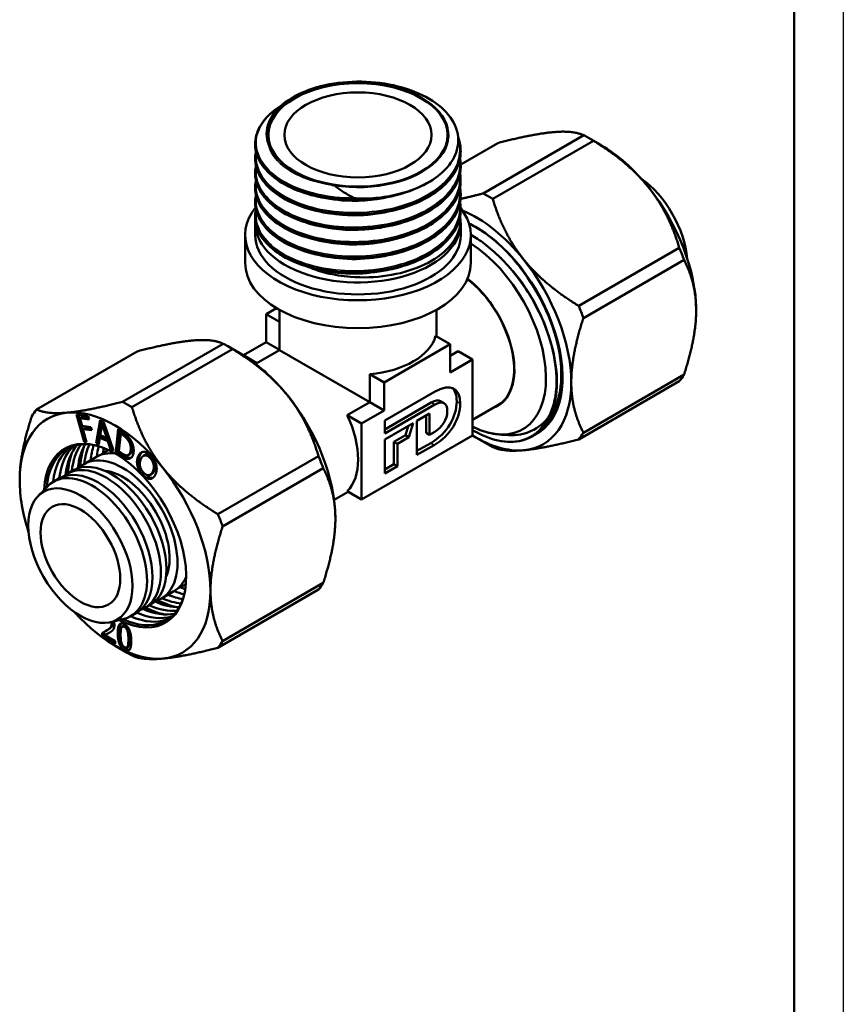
# Model space of a CAD drawing. Header units: millimetres. Extents: x -616 to 1578, y -69 to 356.
# Tile 5 of 13: x 126 to 210, y 62 to 163. Entities that reach past the tile are written whole.
import ezdxf

# ---------------------------------------------------------------- set-up
doc = ezdxf.new("R2010")
doc.units = ezdxf.units.MM
for name, color, linetype, lineweight in [('Видимые тонкие (ГОСТ)', 7, 'Continuous', 35), ('Видимый контур (ГОСТ)', 7, 'Continuous', 50), ('Кромка (ГОСТ)', 7, 'Continuous', 50)]:
    doc.layers.add(name, color=color, linetype=linetype, lineweight=lineweight)

# ---------------------------------------------------------------- blocks, each defined once
blk = doc.blocks.new('Рамки ГОСТ_ граница 297x210')
at = {"layer": 'Кромка (ГОСТ)', "lineweight": 25}
blk.add_line((210, 297), (210, 0), dxfattribs=at)
at = {"layer": 'Кромка (ГОСТ)'}
blk.add_line((205, 5), (205, 292), dxfattribs=at)

msp = doc.modelspace()

# ---------------------------------------------------------------- linework, layer by layer
at = {"layer": 'Видимые тонкие (ГОСТ)'}
for p, q in [((168.358, 123.414), (168.005, 123.618)), ((170.952, 123.54), (170.598, 123.744)), ((136.579, 120.307), (136.756, 120.409)), ((137.13, 119.764), (137.307, 119.867)), ((168.312, 119.303), (167.958, 119.507)), ((137.373, 118.779), (137.55, 118.881)), ((136.35, 118.253), (136.527, 118.355)), ((138.139, 118.16), (138.316, 118.263)), ((138.828, 118.249), (139.004, 118.351)), ((139.355, 117.971), (139.532, 118.073)), ((139.71, 117.317), (139.887, 117.419)), ((138.059, 117.208), (138.236, 117.31)), ((139.624, 116.594), (139.801, 116.696)), ((138.59, 116.282), (138.731, 116.364)), ((139.344, 115.853), (139.521, 115.955)), ((134.996, 100.454), (135.173, 100.556)), ((135.422, 101.096), (135.599, 101.198)), ((136.746, 100.755), (136.923, 100.857)), ((137.062, 100.314), (137.239, 100.416)), ((136.056, 100.133), (136.233, 100.235)), ((137.141, 99.508), (137.317, 99.611)), ((136.746, 98.44), (136.923, 98.542)), ((137.064, 98.795), (137.241, 98.897))]:
    msp.add_line(p, q, dxfattribs=at)
for points, knots in [([(160.139, 144.464), (157.556, 144.462), (155.024, 145.041), (153.195, 146.037), (151.367, 147.032), (150.259, 148.434), (150.158, 149.866), (150.056, 151.297), (150.959, 152.743), (152.636, 153.819)], [2.3941672, 2.3941672, 2.3941672, 2.3941672, 3.1409739, 3.1409739, 3.1409739, 3.8875347, 3.8875347, 3.8875347, 4.633651, 4.633651, 4.633651, 4.633651]), ([(170.756, 150.443), (171.193, 148.961), (170.701, 147.39), (169.394, 146.098), (168.05, 144.768), (165.857, 143.747), (163.376, 143.281), (160.896, 142.814), (158.154, 142.907), (155.852, 143.519), (153.551, 144.132), (151.713, 145.257), (150.809, 146.592), (150.279, 147.375), (150.073, 148.226), (150.189, 149.062)], [6.8925731, 6.8925731, 6.8925731, 6.8925731, 7.6168361, 7.6168361, 7.6168361, 8.3620332, 8.3620332, 8.3620332, 9.1070216, 9.1070216, 9.1070216, 9.8518066, 9.8518066, 9.8518066, 10.2887578, 10.2887578, 10.2887578, 10.2887578]), ([(158.13, 145.755), (155.845, 146.051), (153.821, 146.876), (152.61, 147.989), (151.865, 148.674), (151.432, 149.464), (151.337, 150.265)], [2.619839, 2.619839, 2.619839, 2.619839, 3.3897874, 3.3897874, 3.3897874, 3.8636518, 3.8636518, 3.8636518, 3.8636518]), ([(170.886, 148.286), (170.954, 147.689), (170.882, 147.087), (170.664, 146.502), (170.07, 144.917), (168.4, 143.481), (166.121, 142.579), (163.912, 141.706), (161.157, 141.341), (158.584, 141.565), (156.031, 141.788), (153.682, 142.587), (152.149, 143.739), (150.7, 144.829), (149.993, 146.222), (150.182, 147.58)], [13.284615, 13.284615, 13.284615, 13.284615, 13.5728629, 13.5728629, 13.5728629, 14.3543446, 14.3543446, 14.3543446, 15.1114051, 15.1114051, 15.1114051, 15.8623478, 15.8623478, 15.8623478, 16.5719694, 16.5719694, 16.5719694, 16.5719694]), ([(170.893, 146.804), (170.902, 146.721), (170.909, 146.638), (170.912, 146.555), (170.983, 145.003), (170.044, 143.443), (168.337, 142.262), (166.632, 141.081), (164.178, 140.29), (161.607, 140.077), (159.037, 139.864), (156.377, 140.23), (154.309, 141.065), (152.242, 141.9), (150.789, 143.195), (150.321, 144.602), (150.158, 145.094), (150.115, 145.597), (150.188, 146.096)], [19.5678003, 19.5678003, 19.5678003, 19.5678003, 19.6078323, 19.6078323, 19.6078323, 20.3552394, 20.3552394, 20.3552394, 21.1021343, 21.1021343, 21.1021343, 21.8485388, 21.8485388, 21.8485388, 22.5944742, 22.5944742, 22.5944742, 22.8551547, 22.8551547, 22.8551547, 22.8551547]), ([(170.886, 145.321), (170.991, 144.354), (170.727, 143.372), (170.098, 142.476), (169.065, 141.005), (167.059, 139.78), (164.621, 139.117), (162.233, 138.468), (159.457, 138.361), (157.013, 138.811), (154.573, 139.259), (152.49, 140.257), (151.302, 141.529), (150.424, 142.47), (150.042, 143.554), (150.186, 144.614)], [25.8509856, 25.8509856, 25.8509856, 25.8509856, 26.3178586, 26.3178586, 26.3178586, 27.0842598, 27.0842598, 27.0842598, 27.8347903, 27.8347903, 27.8347903, 28.5840809, 28.5840809, 28.5840809, 29.13834, 29.13834, 29.13834, 29.13834]), ([(164.298, 144.717), (162.744, 144.276), (160.999, 144.08), (159.313, 144.166), (158.191, 144.223), (157.1, 144.406), (156.107, 144.691)], [8.21863739, 8.21863739, 8.21863739, 8.21863739, 8.77204918, 8.77204918, 8.77204918, 9.14045245, 9.14045245, 9.14045245, 9.14045245]), ([(170.889, 143.838), (170.933, 143.463), (170.92, 143.087), (170.849, 142.713), (170.557, 141.178), (169.274, 139.716), (167.328, 138.685), (165.366, 137.645), (162.749, 137.055), (160.155, 137.05), (157.57, 137.045), (155.034, 137.623), (153.202, 138.619), (151.375, 139.612), (150.265, 141.011), (150.158, 142.44), (150.141, 142.671), (150.15, 142.901), (150.184, 143.131)], [32.1341709, 32.1341709, 32.1341709, 32.1341709, 32.3150232, 32.3150232, 32.3150232, 33.0587094, 33.0587094, 33.0587094, 33.8084812, 33.8084812, 33.8084812, 34.5559688, 34.5559688, 34.5559688, 35.3015221, 35.3015221, 35.3015221, 35.4215253, 35.4215253, 35.4215253, 35.4215253]), ([(164.295, 143.235), (163.152, 142.909), (161.907, 142.713), (160.656, 142.671), (159.074, 142.619), (157.493, 142.813), (156.104, 143.209)], [14.50197426, 14.50197426, 14.50197426, 14.50197426, 14.90926368, 14.90926368, 14.90926368, 15.42392993, 15.42392993, 15.42392993, 15.42392993]), ([(164.295, 141.752), (163.329, 141.475), (162.291, 141.292), (161.236, 141.218), (159.466, 141.095), (157.662, 141.28), (156.102, 141.724)], [20.78515957, 20.78515957, 20.78515957, 20.78515957, 21.129402, 21.129402, 21.129402, 21.70711523, 21.70711523, 21.70711523, 21.70711523]), ([(164.295, 140.268), (163.709, 140.099), (163.096, 139.965), (162.467, 139.87), (160.325, 139.549), (158.023, 139.69), (156.101, 140.239)], [27.06834487, 27.06834487, 27.06834487, 27.06834487, 27.27763917, 27.27763917, 27.27763917, 27.99030054, 27.99030054, 27.99030054, 27.99030054]), ([(164.297, 138.783), (164, 138.698), (163.697, 138.621), (163.387, 138.555), (161.145, 138.073), (158.623, 138.113), (156.502, 138.648), (156.367, 138.682), (156.233, 138.718), (156.101, 138.756)], [33.35153018, 33.35153018, 33.35153018, 33.35153018, 33.45743776, 33.45743776, 33.45743776, 34.22447791, 34.22447791, 34.22447791, 34.27348585, 34.27348585, 34.27348585, 34.27348585]), ([(180.22, 129.628), (180.083, 130.168), (179.914, 130.716), (179.713, 131.264), (178.789, 133.784), (177.199, 136.291), (175.326, 138.162), (174.89, 138.598), (174.438, 138.999), (173.979, 139.36)], [45.8594414, 45.8594414, 45.8594414, 45.8594414, 46.0180314, 46.0180314, 46.0180314, 46.7471789, 46.7471789, 46.7471789, 46.9171998, 46.9171998, 46.9171998, 46.9171998]), ([(164.298, 137.3), (162.221, 136.707), (159.796, 136.576), (157.636, 136.93), (157.105, 137.018), (156.591, 137.133), (156.101, 137.273)], [39.63471549, 39.63471549, 39.63471549, 39.63471549, 40.37491037, 40.37491037, 40.37491037, 40.55667116, 40.55667116, 40.55667116, 40.55667116]), ([(172.216, 120.829), (174.254, 119.638), (176.275, 119.342), (177.794, 120.007), (178.661, 120.387), (179.367, 121.071), (179.852, 122.003)], [50.2785485, 50.2785485, 50.2785485, 50.2785485, 50.9884279, 50.9884279, 50.9884279, 51.3938929, 51.3938929, 51.3938929, 51.3938929])]:
    msp.add_open_spline(points, degree=3, knots=knots, dxfattribs=at)
for points in [[(154.095, 147.159), (153.072, 147.709), (152.305, 148.404), (151.856, 149.158)], [(170.893, 142.355), (170.931, 142.018), (170.923, 141.678), (170.869, 141.342)], [(173.424, 120.679), (174.164, 120.422), (174.881, 120.303), (175.545, 120.329)]]:
    msp.add_open_spline(points, degree=3, dxfattribs=at)
at = {"layer": 'Видимый контур (ГОСТ)'}
for p, q in [((183.564, 150.855), (173.311, 144.935)), ((185.282, 149.876), (184.044, 150.59)), ((150.058, 149.962), (150.058, 149.976)), ((174.802, 150.072), (171.006, 147.881)), ((184.524, 150.301), (174.271, 144.381)), ((150.058, 148.479), (150.058, 148.493)), ((171.008, 149.22), (171.008, 149.234)), ((171.008, 147.738), (171.008, 147.751)), ((150.058, 146.996), (150.058, 147.01)), ((150.058, 145.513), (150.058, 145.527)), ((171.008, 146.255), (171.008, 146.269)), ((171.008, 144.772), (171.008, 144.786)), ((150.058, 144.031), (150.058, 144.044)), ((150.058, 142.548), (150.058, 142.562)), ((171.008, 143.289), (171.008, 143.303)), ((150.058, 141.915), (150.058, 140.69)), ((171.008, 141.915), (171.008, 140.69)), ((149.033, 140.69), (149.033, 137.849)), ((172.033, 140.69), (172.033, 137.849)), ((193.287, 139.4), (183.034, 133.48)), ((193.767, 138.163), (183.514, 132.243)), ((151.179, 132.625), (152.25, 133.243)), ((151.179, 132.625), (152.533, 131.844)), ((151.179, 129.767), (151.179, 132.625)), ((152.533, 133.08), (152.533, 128.979)), ((168.533, 133.08), (168.533, 130.363)), ((168.448, 130.412), (169.918, 129.563)), ((136.541, 123.707), (146.795, 129.626)), ((148.881, 128.441), (151.179, 129.767)), ((151.179, 129.767), (152.533, 128.986)), ((169.918, 129.563), (163.2, 125.685)), ((169.918, 126.706), (169.918, 129.563)), ((127.779, 122.924), (138.032, 128.844)), ((137.502, 123.152), (147.755, 129.072)), ((148.512, 128.647), (147.275, 129.361)), ((148.881, 128.441), (150.241, 127.656)), ((148.881, 128.425), (148.881, 128.441)), ((150.104, 127.576), (152.533, 128.979)), ((152.533, 128.979), (161.743, 123.662)), ((169.918, 128.382), (170.764, 128.87)), ((170.764, 128.87), (172.216, 128.032)), ((172.216, 128.032), (169.918, 126.706)), ((172.216, 120.276), (172.216, 128.032)), ((161.753, 123.663), (161.753, 126.52)), ((161.753, 126.52), (163.2, 125.685)), ((193.767, 126.479), (183.514, 120.56)), ((163.2, 125.685), (163.2, 122.827)), ((193.287, 125.796), (183.034, 119.877)), ((163.275, 121.789), (168.339, 124.713)), ((159.451, 122.338), (161.743, 123.662)), ((161.753, 123.663), (163.2, 122.827)), ((168.005, 123.618), (163.275, 120.887)), ((168.358, 123.414), (163.275, 120.479)), ((169.316, 123.566), (168.963, 123.77)), ((131.844, 122.398), (133.047, 122.238)), ((132.617, 119.629), (131.844, 122.398)), ((163.2, 122.827), (160.902, 121.5)), ((166.552, 121.758), (167.835, 122.499)), ((167.835, 122.499), (167.835, 120.353)), ((172.216, 121.868), (174.786, 123.351)), ((132.754, 119.874), (132.057, 122.37)), ((132.203, 122.035), (132.38, 122.137)), ((132.203, 122.035), (132.421, 121.254)), ((133.139, 121.91), (132.203, 122.035)), ((133.102, 122.041), (132.38, 122.137)), ((133.047, 122.238), (133.139, 121.91)), ((133.839, 119.488), (134.255, 121.829)), ((134.031, 119.675), (134.403, 121.768)), ((134.255, 121.829), (134.605, 121.685)), ((134.464, 121.4), (134.278, 120.294)), ((134.464, 121.4), (134.641, 121.503)), ((134.937, 120.021), (134.464, 121.4)), ((134.605, 121.685), (135.627, 118.748)), ((135.114, 120.124), (134.641, 121.503)), ((159.451, 122.338), (160.902, 121.5)), ((160.902, 121.5), (160.902, 113.744)), ((163.275, 120.479), (163.275, 121.789)), ((163.275, 119.866), (166.152, 121.527)), ((166.152, 121.527), (165.721, 120.106)), ((166.552, 118.286), (166.552, 121.758)), ((167.482, 122.295), (167.482, 120.557)), ((132.421, 121.254), (133.318, 121.134)), ((132.513, 120.926), (132.689, 121.028)), ((132.513, 120.926), (132.885, 119.593)), ((133.409, 120.807), (132.513, 120.926)), ((133.373, 120.937), (132.689, 121.028)), ((133.318, 121.134), (133.409, 120.807)), ((135.857, 118.604), (136.107, 120.931)), ((136.034, 118.706), (136.261, 120.822)), ((136.107, 120.931), (136.594, 120.584)), ((136.362, 120.461), (136.17, 118.669)), ((136.362, 120.461), (136.539, 120.563)), ((136.579, 120.307), (136.362, 120.461)), ((136.756, 120.409), (136.539, 120.563)), ((165.649, 121.236), (165.368, 120.31)), ((167.835, 120.353), (167.482, 120.557)), ((167.835, 120.353), (168.358, 120.655)), ((132.617, 119.629), (132.759, 119.711)), ((132.885, 119.593), (132.617, 119.629)), ((133.839, 119.488), (133.98, 119.569)), ((134.126, 119.369), (133.839, 119.488)), ((134.235, 120.027), (134.126, 119.369)), ((134.235, 120.027), (134.412, 120.129)), ((135.049, 119.69), (134.235, 120.027)), ((134.278, 120.294), (134.937, 120.021)), ((135.226, 119.792), (134.412, 120.129)), ((134.937, 120.021), (135.114, 120.124)), ((135.049, 119.69), (135.226, 119.792)), ((135.328, 118.872), (135.049, 119.69)), ((135.453, 119.125), (135.226, 119.792)), ((160.902, 113.744), (172.216, 120.276)), ((163.275, 116.395), (163.275, 119.866)), ((165.368, 120.31), (164.205, 119.639)), ((164.559, 119.435), (164.205, 119.639)), ((164.205, 119.639), (164.205, 117.34)), ((165.721, 120.106), (164.559, 119.435)), ((164.559, 119.435), (164.559, 117.136)), ((165.721, 120.106), (165.368, 120.31)), ((167.958, 119.507), (166.552, 118.695)), ((172.554, 120.073), (173.791, 119.359)), ((178.304, 120.187), (178.315, 120.193)), ((134.804, 118.628), (135.099, 118.799)), ((135.328, 118.872), (135.469, 118.954)), ((135.627, 118.748), (135.328, 118.872)), ((135.551, 118.92), (135.551, 118.966)), ((135.857, 118.604), (136.034, 118.706)), ((136.35, 118.253), (135.857, 118.604)), ((136.527, 118.355), (136.034, 118.706)), ((136.17, 118.669), (136.387, 118.515)), ((137.152, 118.289), (137.329, 118.391)), ((168.312, 119.303), (166.552, 118.286)), ((132.612, 117.363), (133.884, 118.098)), ((137.128, 117.9), (137.305, 118.002)), ((138.681, 118.202), (138.858, 118.304)), ((146.264, 112.251), (156.517, 118.171)), ((130.914, 116.383), (131.48, 116.71)), ((138.479, 116.764), (138.479, 116.676)), ((139.364, 116.264), (139.541, 116.366)), ((146.744, 111.014), (156.997, 116.934)), ((164.205, 117.34), (163.275, 116.803)), ((164.559, 117.136), (163.275, 116.395)), ((164.559, 117.136), (164.205, 117.34)), ((129.5, 115.567), (130.066, 115.893)), ((127.936, 114.104), (128.917, 115.111)), ((158.104, 113.72), (159.523, 114.54)), ((160.902, 113.744), (159.437, 114.59)), ((140.512, 103.678), (141.785, 104.413)), ((142.704, 104.944), (142.999, 105.114)), ((146.264, 98.648), (156.517, 104.567)), ((146.744, 99.331), (156.997, 105.25)), ((138.815, 102.698), (139.381, 103.025)), ((135.353, 101.258), (136.715, 101.604)), ((137.401, 101.882), (137.967, 102.208)), ((134.791, 100.324), (134.968, 100.426)), ((136.513, 100.789), (136.69, 100.891)), ((134.475, 99.803), (134.475, 100.156)), ((134.475, 99.803), (134.652, 99.905)), ((135.804, 99.036), (134.475, 99.803)), ((134.652, 99.905), (134.652, 100.248)), ((135.804, 99.24), (134.652, 99.905)), ((134.746, 99.935), (134.923, 100.037)), ((134.746, 99.935), (135.804, 99.324)), ((135.804, 99.324), (135.804, 99.036)), ((135.784, 98.845), (137.022, 98.13)), ((136.976, 98.682), (137.153, 98.784))]:
    msp.add_line(p, q, dxfattribs=at)
for centre, major_axis, start_param, end_param in [((160.533, 150.896), (9.219, 0), 4.4481513, 9.6945866), ((184.044, 137.934), (-7.75, 13.423), 5.4539678, 5.5416065), ((185.282, 138.649), (6.875, -11.908), 1.8325957, 2.3561945), ((188.817, 140.69), (-3.757, 6.508), 4.0318435, 5.3929344), ((185.282, 138.649), (6.875, -11.908), 0.7853982, 1.8325957), ((160.533, 150.42), (-10.475, 0), 1.8825267, 1.9412738), ((173.791, 132.015), (7.75, -13.423), 2.3123751, 2.4000139), ((160.533, 140.69), (11.5, 0), 2.7067382, 6.7090677), ((160.533, 141.915), (10.475, 0), 3.0882629, 6.3946696), ((172.554, 131.3), (-6.875, 11.908), 4.9741884, 5.6404188), ((172.554, 131.3), (6.25, -10.825), 6.2435393, 8.7195414), ((172.554, 131.3), (6.25, -10.825), 6.2435393, 8.7195414), ((160.533, 140.69), (10.475, 0), 3.1415926, 6.2831853), ((171.646, 130.776), (5.694, -9.862), 5.5686349, 8.5913037), ((171.646, 130.776), (5.694, -9.862), 5.5686349, 8.5913037), ((184.044, 137.934), (-7.75, 13.423), 4.4067702, 4.494409), ((160.533, 137.849), (11.5, 0), 3.1415927, 6.2831853), ((172.554, 131.3), (-6.875, 11.908), 3.9269908, 4.9741884), ((172.554, 131.3), (6.204, -10.746), 0.0498692, 1.8007511), ((170.786, 130.28), (4, -6.928), 0, 2.1976954), ((170.786, 130.28), (4.023, -6.968), 6.1757806, 8.479569), ((173.791, 132.015), (7.75, -13.423), 1.2651776, 1.3528163), ((160.533, 131.085), (8, 0), 4.8655374, 6.1369688), ((147.275, 116.705), (-7.75, 13.423), 5.4539678, 5.5416065), ((148.512, 117.42), (6.875, -11.908), 1.8325957, 2.3561945), ((184.044, 137.934), (7.75, -13.423), 0.21798, 0.3056188), ((172.554, 131.3), (6.875, -11.908), 6.0213859, 7.0685835), ((171.932, 130.941), (6.25, -10.825), 0.7219688, 0.7859483), ((137.022, 110.786), (7.75, -13.423), 2.3123751, 2.4000139), ((148.512, 117.42), (6.875, -11.908), 0.7853982, 1.8325957), ((160.533, 128.227), (8, 0), 4.8641752, 4.8655374), ((135.784, 110.071), (-6.875, 11.908), 6.0213859, 7.0685835), ((137.022, 110.786), (-7.75, 13.423), 0.21798, 0.3056188), ((135.784, 110.071), (-6.875, 11.908), 4.9741884, 6.0213859), ((154.892, 121.103), (4, -6.928), 0.1475843, 1.4190101), ((135.784, 110.071), (5.125, -8.877), 5.5556553, 10.152308), ((173.791, 132.015), (7.75, -13.423), 0.21798, 0.3056188), ((135.926, 110.153), (-5.05, 8.747), 5.7360228, 6.9781066), ((135.926, 110.153), (-5.3, 9.18), 5.9249118, 5.9387775), ((135.926, 110.153), (5.3, -9.18), 2.5938004, 2.6172184), ((172.554, 131.3), (6.875, -11.908), 5.4630049, 6.0213859), ((136.562, 110.52), (-5.05, 8.747), 0.0630513, 0.6725465), ((137.198, 110.888), (-5.05, 8.747), 0.126355, 0.6725497), ((137.835, 111.255), (-5.05, 8.747), 0.1901728, 0.6738187), ((138.471, 111.623), (-5.3, 9.18), 0.4596221, 0.7297086), ((138.471, 111.623), (-5.05, 8.747), 0.2547857, 0.6724978), ((139.108, 111.99), (-5.05, 8.747), 0.3205068, 0.682245), ((139.744, 112.358), (-5.3, 9.18), 0.4596221, 0.7346277), ((139.744, 112.358), (-5.05, 8.747), 0.3876967, 0.6724978), ((140.38, 112.725), (-5.05, 8.747), 0.4567868, 0.6724978), ((137.835, 111.255), (-3.95, 6.842), 5.8734277, 6.2831853), ((141.017, 113.092), (-5.05, 8.747), 0.5283119, 0.6725497), ((138.754, 111.786), (-3.95, 6.842), 6.2047081, 6.3997954), ((141.653, 113.46), (-5.05, 8.747), 0.6043336, 0.675158), ((135.926, 110.153), (5.3, -9.18), 2.4088681, 2.42272), ((173.791, 132.015), (-7.75, 13.423), 2.3561945, 2.4000139), ((135.431, 109.867), (-3.95, 6.842), 3.1415927, 6.2831853), ((136.562, 110.52), (-3.95, 6.842), 2.9979037, 6.4268743), ((147.275, 116.705), (-7.75, 13.423), 4.4067702, 4.494409), ((133.451, 108.724), (-3.95, 6.842), 2.9801316, 6.4446463), ((134.016, 109.051), (-3.95, 6.842), 3.1415927, 6.2831853), ((134.865, 109.541), (-3.95, 6.842), 3.0339888, 6.3907891), ((136.562, 110.52), (-3.383, 5.859), 3.5277405, 5.8970374), ((135.784, 110.071), (-6.875, 11.908), 3.9269908, 4.9741884), ((135.784, 110.071), (6.875, -11.908), 3.9269908, 4.361355), ((135.926, 110.153), (5.3, -9.18), 1.8949864, 1.9302031), ((137.022, 110.786), (7.75, -13.423), 1.2651776, 1.3528163), ((137.835, 111.255), (3.95, -6.842), 0, 0.4097576), ((135.784, 110.071), (6.875, -11.908), 6.0213859, 7.0685835), ((141.017, 113.092), (-5.05, 8.747), 2.469043, 2.6132807), ((138.754, 111.786), (3.95, -6.842), 6.1665752, 6.3616625), ((141.653, 113.46), (-5.05, 8.747), 2.4664346, 2.5372591), ((147.275, 116.705), (7.75, -13.423), 0.21798, 0.3056188), ((135.926, 110.153), (5.05, -8.747), 5.588264, 6.8303478), ((139.108, 111.99), (5.05, -8.747), 5.6009403, 5.9626785), ((139.744, 112.358), (-5.3, 9.18), 2.406965, 2.6819706), ((139.744, 112.358), (5.05, -8.747), 5.6106875, 5.8954886), ((140.38, 112.725), (-5.05, 8.747), 2.4690949, 2.6848059), ((137.835, 111.255), (5.05, -8.747), 5.6093666, 6.0930125), ((138.471, 111.623), (-5.3, 9.18), 2.411884, 2.6819706), ((138.471, 111.623), (5.05, -8.747), 5.6106875, 6.0283996), ((135.784, 110.071), (6.875, -11.908), 5.0634229, 6.0213859), ((136.562, 110.52), (5.05, -8.747), 5.6106388, 6.220134), ((137.198, 110.888), (5.05, -8.747), 5.6106356, 6.1568303), ((137.022, 110.786), (7.75, -13.423), 0.21798, 0.3056188), ((137.022, 110.786), (-7.75, 13.423), 2.3561945, 2.4000139)]:
    msp.add_ellipse(centre, major_axis=major_axis, ratio=0.5773503, start_param=start_param, end_param=end_param, dxfattribs=at)
for centre, major_axis in [((160.533, 150.896), (9.13, 0)), ((160.533, 150.896), (9.13, 0)), ((160.533, 150.896), (-7.5, 0)), ((132.249, 108.03), (3.757, -6.508)), ((132.249, 108.03), (2.875, -4.98))]:
    msp.add_ellipse(centre, major_axis=major_axis, ratio=0.5773503, dxfattribs=at)
for points, degree, knots in [([(151.623, 149.521), (151.42, 149.903), (151.294, 150.297), (151.204, 151.096), (151.24, 151.499), (151.557, 152.579), (151.993, 153.233), (153.29, 154.414), (154.143, 154.929), (156.163, 155.746), (157.314, 156.037), (159.768, 156.352), (161.048, 156.369), (163.574, 156.117), (164.793, 155.848), (167.009, 155.05), (167.98, 154.527), (169.542, 153.288), (170.113, 152.582), (170.769, 151.074), (170.843, 150.286), (170.473, 148.728), (170.028, 147.974), (169.35, 147.289)], 3, [-3.8990331, -3.8990331, -3.8990331, -3.8990331, -3.6867539, -3.6867539, -3.4729505, -3.4729505, -3.1045568, -3.1045568, -2.7317883, -2.7317883, -2.354646, -2.354646, -1.9731309, -1.9731309, -1.5872441, -1.5872441, -1.1969866, -1.1969866, -0.8023594, -0.8023594, -0.4033635, -0.4033635, 0, 0, 0, 0]), ([(150.063, 150.152), (150.097, 150.78), (150.314, 151.41), (151.068, 152.571), (151.611, 153.116), (152.408, 153.682), (152.539, 153.769), (152.675, 153.854)], 3, [0, 0, 0, 0, 0.32819382, 0.32819382, 0.65415939, 0.65415939, 0.71550654, 0.71550654, 0.71550654, 0.71550654]), ([(163.746, 144.664), (161.269, 144.144), (158.495, 144.183), (156.134, 144.756), (153.774, 145.328), (151.849, 146.426), (150.855, 147.755), (150.29, 148.509), (150.028, 149.333), (150.071, 150.152)], 3, [2.0444641, 2.0444641, 2.0444641, 2.0444641, 2.7895845, 2.7895845, 2.7895845, 3.534461, 3.534461, 3.534461, 3.9572562, 3.9572562, 3.9572562, 3.9572562]), ([(150.064, 149.961), (150.062, 149.484), (150.165, 149.006), (150.375, 148.543), (151.009, 147.149), (152.613, 145.905), (154.78, 145.141), (156.949, 144.377), (159.66, 144.102), (162.222, 144.402), (162.941, 144.486), (163.647, 144.614), (164.325, 144.783)], 3, [-10.2101761, -10.2101761, -10.2101761, -10.2101761, -9.9633746, -9.9633746, -9.9633746, -9.2208321, -9.2208321, -9.2208321, -8.4774098, -8.4774098, -8.4774098, -8.2689023, -8.2689023, -8.2689023, -8.2689023]), ([(168.166, 146.335), (167.386, 145.825), (166.459, 145.386), (164.47, 144.719), (163.388, 144.479), (161.19, 144.211), (160.048, 144.18), (157.848, 144.326), (156.762, 144.504), (154.78, 145.042), (153.858, 145.409), (152.291, 146.284), (151.626, 146.804), (150.635, 147.933), (150.298, 148.557), (150.102, 149.388), (150.074, 149.587), (150.063, 149.786)], 3, [0, 0, 0, 0, 0.3412284, 0.3412284, 0.6760064, 0.6760064, 1.0102137, 1.0102137, 1.3440619, 1.3440619, 1.6782053, 1.6782053, 2.0132114, 2.0132114, 2.3483369, 2.3483369, 2.4522958, 2.4522958, 2.4522958, 2.4522958]), ([(151.647, 149.477), (151.799, 149.219), (152.033, 148.855), (152.873, 147.971), (153.432, 147.539), (154.095, 147.159)], 3, [0.0042874, 0.0042874, 0.0042874, 0.0042874, 0.1424883, 0.1424883, 0.30242152, 0.30242152, 0.30242152, 0.30242152]), ([(170.997, 149.439), (171.024, 148.98), (170.968, 148.519), (170.826, 148.067), (170.344, 146.536), (168.874, 145.12), (166.793, 144.166), (164.712, 143.212), (162.039, 142.728), (159.458, 142.824), (156.877, 142.919), (154.412, 143.591), (152.691, 144.654), (150.971, 145.717), (150.013, 147.159), (150.06, 148.598), (150.06, 148.622), (150.061, 148.645), (150.063, 148.669)], 3, [7.0358605, 7.0358605, 7.0358605, 7.0358605, 7.2553718, 7.2553718, 7.2553718, 7.9988966, 7.9988966, 7.9988966, 8.7422146, 8.7422146, 8.7422146, 9.4853309, 9.4853309, 9.4853309, 10.2282509, 10.2282509, 10.2282509, 10.2404415, 10.2404415, 10.2404415, 10.2404415]), ([(150.063, 148.479), (150.069, 147.426), (150.587, 146.372), (151.571, 145.477), (152.915, 144.253), (155.114, 143.336), (157.606, 142.976), (160.096, 142.616), (162.855, 142.815), (165.179, 143.538), (167.602, 144.291), (169.525, 145.607), (170.419, 147.141), (170.808, 147.809), (171.001, 148.515), (171, 149.22)], 3, [-16.4933614, -16.4933614, -16.4933614, -16.4933614, -15.9492011, -15.9492011, -15.9492011, -15.2057063, -15.2057063, -15.2057063, -14.4630049, -14.4630049, -14.4630049, -13.6887421, -13.6887421, -13.6887421, -13.3517688, -13.3517688, -13.3517688, -13.3517688]), ([(171.002, 149.015), (170.965, 148.335), (170.744, 147.652), (169.979, 146.389), (169.429, 145.792), (168.059, 144.731), (167.217, 144.257), (165.353, 143.493), (164.307, 143.195), (162.151, 142.811), (161.014, 142.719), (158.791, 142.746), (157.678, 142.866), (155.612, 143.296), (154.633, 143.612), (152.929, 144.398), (152.182, 144.879), (151.012, 145.945), (150.574, 146.545), (150.171, 147.538), (150.084, 147.921), (150.063, 148.303)], 3, [0, 0, 0, 0, 0.3306245, 0.3306245, 0.6580656, 0.6580656, 0.9920846, 0.9920846, 1.3272709, 1.3272709, 1.6616761, 1.6616761, 1.9955613, 1.9955613, 2.3295528, 2.3295528, 2.6642801, 2.6642801, 2.9996736, 2.9996736, 3.199585, 3.199585, 3.199585, 3.199585]), ([(171, 147.957), (171.067, 146.583), (170.374, 145.197), (169.034, 144.071), (167.497, 142.779), (165.128, 141.843), (162.547, 141.491), (159.98, 141.142), (157.229, 141.374), (155.007, 142.112), (152.786, 142.849), (151.116, 144.083), (150.428, 145.48), (150.155, 146.034), (150.037, 146.611), (150.07, 147.186)], 3, [13.3190458, 13.3190458, 13.3190458, 13.3190458, 13.9757379, 13.9757379, 13.9757379, 14.7291034, 14.7291034, 14.7291034, 15.4782998, 15.4782998, 15.4782998, 16.2268572, 16.2268572, 16.2268572, 16.5236268, 16.5236268, 16.5236268, 16.5236268]), ([(150.06, 146.996), (150.059, 146.79), (150.078, 146.584), (150.117, 146.379), (150.392, 144.948), (151.666, 143.587), (153.614, 142.656), (155.561, 141.725), (158.162, 141.235), (160.754, 141.325), (163.345, 141.415), (165.902, 142.085), (167.775, 143.177), (169.694, 144.298), (170.873, 145.853), (170.997, 147.445), (171.004, 147.542), (171.008, 147.64), (171.007, 147.738)], 3, [-22.7765467, -22.7765467, -22.7765467, -22.7765467, -22.6701956, -22.6701956, -22.6701956, -21.9272221, -21.9272221, -21.9272221, -21.1846288, -21.1846288, -21.1846288, -20.4423949, -20.4423949, -20.4423949, -19.6815516, -19.6815516, -19.6815516, -19.6349541, -19.6349541, -19.6349541, -19.6349541]), ([(171.002, 147.532), (170.965, 146.852), (170.744, 146.169), (169.979, 144.906), (169.429, 144.309), (168.059, 143.249), (167.217, 142.774), (165.353, 142.01), (164.307, 141.712), (162.151, 141.328), (161.014, 141.236), (158.791, 141.264), (157.678, 141.383), (155.612, 141.813), (154.633, 142.129), (152.929, 142.915), (152.182, 143.396), (151.012, 144.462), (150.574, 145.063), (150.171, 146.055), (150.084, 146.438), (150.063, 146.82)], 3, [0, 0, 0, 0, 0.3306245, 0.3306245, 0.6580656, 0.6580656, 0.9920846, 0.9920846, 1.3272709, 1.3272709, 1.6616761, 1.6616761, 1.9955613, 1.9955613, 2.3295528, 2.3295528, 2.6642801, 2.6642801, 2.9996736, 2.9996736, 3.199585, 3.199585, 3.199585, 3.199585]), ([(170.994, 146.474), (171.035, 145.723), (170.857, 144.969), (170.457, 144.256), (169.624, 142.774), (167.836, 141.486), (165.552, 140.708), (163.27, 139.93), (160.515, 139.667), (157.992, 139.973), (155.471, 140.278), (153.208, 141.147), (151.78, 142.342), (150.606, 143.325), (150.008, 144.519), (150.065, 145.703)], 3, [19.6022311, 19.6022311, 19.6022311, 19.6022311, 19.9608388, 19.9608388, 19.9608388, 20.7060275, 20.7060275, 20.7060275, 21.4507309, 21.4507309, 21.4507309, 22.1949702, 22.1949702, 22.1949702, 22.8068121, 22.8068121, 22.8068121, 22.8068121]), ([(154.095, 147.159), (154.758, 146.778), (155.508, 146.457), (157.044, 145.978), (157.676, 145.845), (158.125, 145.758)], 3, [0, 0, 0, 0, 0.28031282, 0.28031282, 0.52265492, 0.52265492, 0.52265492, 0.52265492]), ([(169.35, 147.289), (168.807, 146.74), (168.11, 146.248), (166.417, 145.383), (165.411, 145.027), (164.325, 144.783)], 3, [-0.67378825, -0.67378825, -0.67378825, -0.67378825, -0.34947938, -0.34947938, 0, 0, 0, 0]), ([(171.002, 146.049), (170.965, 145.369), (170.744, 144.686), (169.979, 143.423), (169.429, 142.827), (168.059, 141.766), (167.217, 141.291), (165.353, 140.527), (164.307, 140.23), (162.151, 139.845), (161.014, 139.753), (158.791, 139.781), (157.678, 139.9), (155.612, 140.33), (154.633, 140.646), (152.929, 141.432), (152.182, 141.913), (151.012, 142.98), (150.574, 143.58), (150.171, 144.572), (150.084, 144.955), (150.063, 145.337)], 3, [0, 0, 0, 0, 0.3306245, 0.3306245, 0.6580656, 0.6580656, 0.9920846, 0.9920846, 1.3272709, 1.3272709, 1.6616761, 1.6616761, 1.9955613, 1.9955613, 2.3295528, 2.3295528, 2.6642801, 2.6642801, 2.9996736, 2.9996736, 3.199585, 3.199585, 3.199585, 3.199585]), ([(150.066, 145.514), (150.068, 144.682), (150.385, 143.85), (151.009, 143.096), (152.095, 141.786), (154.1, 140.728), (156.507, 140.208), (158.912, 139.688), (161.696, 139.713), (164.142, 140.29), (166.586, 140.866), (168.669, 141.989), (169.856, 143.386), (170.61, 144.273), (170.997, 145.264), (171.001, 146.255)], 3, [-29.059732, -29.059732, -29.059732, -29.059732, -28.6301919, -28.6301919, -28.6301919, -27.8834176, -27.8834176, -27.8834176, -27.1371934, -27.1371934, -27.1371934, -26.3914978, -26.3914978, -26.3914978, -25.9181394, -25.9181394, -25.9181394, -25.9181394]), ([(160.139, 144.464), (159.764, 144.654), (159.403, 144.859), (158.732, 145.291), (158.421, 145.516), (158.13, 145.755)], 3, [-0.25566894, -0.25566894, -0.25566894, -0.25566894, -0.12500574, -0.12500574, 0, 0, 0, 0]), ([(171.002, 144.991), (171.005, 144.94), (171.007, 144.889), (171.008, 144.837), (171.029, 143.244), (169.994, 141.653), (168.178, 140.474), (166.391, 139.314), (163.867, 138.562), (161.259, 138.398), (158.656, 138.235), (155.994, 138.659), (153.962, 139.545), (151.932, 140.43), (150.55, 141.767), (150.17, 143.197), (150.08, 143.535), (150.046, 143.878), (150.067, 144.22)], 3, [25.8854164, 25.8854164, 25.8854164, 25.8854164, 25.9099416, 25.9099416, 25.9099416, 26.6707849, 26.6707849, 26.6707849, 27.4195278, 27.4195278, 27.4195278, 28.1670463, 28.1670463, 28.1670463, 28.913429, 28.913429, 28.913429, 29.0899974, 29.0899974, 29.0899974, 29.0899974]), ([(150.058, 144.031), (150.062, 142.667), (150.957, 141.308), (152.549, 140.282), (154.227, 139.199), (156.662, 138.498), (159.234, 138.371), (161.805, 138.244), (164.489, 138.692), (166.601, 139.617), (168.814, 140.587), (170.374, 142.071), (170.847, 143.676), (170.954, 144.038), (171.006, 144.405), (171.004, 144.772)], 3, [-35.3429174, -35.3429174, -35.3429174, -35.3429174, -34.6388142, -34.6388142, -34.6388142, -33.8964524, -33.8964524, -33.8964524, -33.1542663, -33.1542663, -33.1542663, -32.3765986, -32.3765986, -32.3765986, -32.2013247, -32.2013247, -32.2013247, -32.2013247]), ([(171.002, 144.566), (170.965, 143.887), (170.744, 143.203), (169.979, 141.94), (169.429, 141.344), (168.059, 140.283), (167.217, 139.808), (165.353, 139.045), (164.307, 138.747), (162.151, 138.362), (161.014, 138.271), (158.791, 138.298), (157.678, 138.417), (155.612, 138.847), (154.633, 139.163), (152.929, 139.95), (152.182, 140.43), (151.012, 141.497), (150.574, 142.097), (150.171, 143.089), (150.084, 143.472), (150.063, 143.855)], 3, [0, 0, 0, 0, 0.3306245, 0.3306245, 0.6580656, 0.6580656, 0.9920846, 0.9920846, 1.3272709, 1.3272709, 1.6616761, 1.6616761, 1.9955613, 1.9955613, 2.3295528, 2.3295528, 2.6642801, 2.6642801, 2.9996736, 2.9996736, 3.199585, 3.199585, 3.199585, 3.199585]), ([(163.746, 144.664), (163.019, 144.529), (162.264, 144.444), (160.925, 144.397), (160.48, 144.417), (160.245, 144.443), (160.189, 144.449), (160.15, 144.46), (160.144, 144.462), (160.139, 144.464)], 3, [-0.14676636, -0.14676636, -0.14676636, -0.14676636, -0.06992596, -0.06992596, -0.01035111, -0.01035111, -0.00167696, -0.00167696, 0, 0, 0, 0]), ([(170.994, 143.509), (171.046, 142.473), (170.679, 141.429), (169.908, 140.497), (168.744, 139.089), (166.673, 137.95), (164.23, 137.359), (161.794, 136.77), (159.013, 136.73), (156.6, 137.236), (154.194, 137.74), (152.177, 138.781), (151.066, 140.078), (150.36, 140.901), (150.023, 141.823), (150.07, 142.738)], 3, [32.1686017, 32.1686017, 32.1686017, 32.1686017, 32.6635945, 32.6635945, 32.6635945, 33.4113925, 33.4113925, 33.4113925, 34.1569638, 34.1569638, 34.1569638, 34.9006546, 34.9006546, 34.9006546, 35.3731827, 35.3731827, 35.3731827, 35.3731827]), ([(171.002, 143.083), (170.965, 142.404), (170.744, 141.72), (169.979, 140.457), (169.429, 139.861), (168.059, 138.8), (167.217, 138.325), (165.353, 137.562), (164.307, 137.264), (162.151, 136.88), (161.014, 136.788), (158.791, 136.815), (157.678, 136.934), (155.612, 137.364), (154.633, 137.68), (152.929, 138.467), (152.182, 138.947), (151.012, 140.014), (150.574, 140.614), (150.171, 141.607), (150.084, 141.989), (150.063, 142.372)], 3, [0, 0, 0, 0, 0.3306245, 0.3306245, 0.6580656, 0.6580656, 0.9920846, 0.9920846, 1.3272709, 1.3272709, 1.6616761, 1.6616761, 1.9955613, 1.9955613, 2.3295528, 2.3295528, 2.6642801, 2.6642801, 2.9996736, 2.9996736, 3.199585, 3.199585, 3.199585, 3.199585]), ([(150.066, 142.547), (150.064, 141.972), (150.213, 141.396), (150.517, 140.846), (151.278, 139.471), (153.001, 138.272), (155.243, 137.573), (157.485, 136.875), (160.226, 136.682), (162.764, 137.06), (165.301, 137.438), (167.611, 138.383), (169.104, 139.668), (170.333, 140.726), (170.998, 142.007), (171.005, 143.289)], 3, [-41.6261027, -41.6261027, -41.6261027, -41.6261027, -41.3288328, -41.3288328, -41.3288328, -40.584656, -40.584656, -40.584656, -39.8407017, -39.8407017, -39.8407017, -39.0969648, -39.0969648, -39.0969648, -38.48451, -38.48451, -38.48451, -38.48451]), ([(172.53, 141.52), (173.432, 141.002), (174.331, 140.321), (175.969, 138.759), (176.555, 138.055), (176.922, 137.58)], 3, [0, 0, 0, 0, 0.38292752, 0.38292752, 0.73190441, 0.73190441, 0.73190441, 0.73190441]), ([(170.869, 141.342), (170.67, 140.578), (170.218, 139.845), (168.861, 138.534), (167.979, 137.967), (165.908, 137.071), (164.744, 136.747), (162.293, 136.38), (161.032, 136.336), (158.948, 136.501), (158.123, 136.633), (156.695, 136.988), (156.083, 137.191), (155.516, 137.431)], 3, [0, 0, 0, 0, 0.400963, 0.400963, 0.7936686, 0.7936686, 1.1781137, 1.1781137, 1.5542949, 1.5542949, 1.8103628, 1.8103628, 2.0218001, 2.0218001, 2.0218001, 2.0218001]), ([(172.033, 140.72), (172.498, 140.457), (172.963, 140.15), (174.548, 138.956), (175.625, 137.886), (177.578, 135.412), (178.432, 134.029), (179.113, 132.585)], 3, [-1.1591478, -1.1591478, -1.1591478, -1.1591478, -0.962515, -0.962515, -0.4832684, -0.4832684, 0, 0, 0, 0]), ([(180.126, 122.241), (180.136, 122.254), (180.145, 122.268), (180.702, 123.067), (181.055, 124.081), (181.334, 126.455), (181.255, 127.795), (180.665, 130.629), (180.158, 132.096), (178.835, 134.837), (178.06, 136.093), (177.18, 137.237)], 3, [-1.9223274, -1.9223274, -1.9223274, -1.9223274, -1.9140428, -1.9140428, -1.4403935, -1.4403935, -0.9635029, -0.9635029, -0.4833716, -0.4833716, -0.0435785, -0.0435785, -0.0435785, -0.0435785]), ([(179.113, 132.585), (179.616, 131.519), (180.013, 130.425), (180.607, 128.13), (180.769, 126.944), (180.771, 125.844)], 3, [-0.76182642, -0.76182642, -0.76182642, -0.76182642, -0.4040962, -0.4040962, 0, 0, 0, 0]), ([(179.474, 131.773), (179.981, 130.553), (180.359, 129.302), (180.792, 126.951), (180.858, 125.819), (180.686, 123.79), (180.443, 122.868), (179.681, 121.351), (179.153, 120.737), (178.516, 120.317)], 3, [0, 0, 0, 0, 0.4054993, 0.4054993, 0.8039591, 0.8039591, 1.2034252, 1.2034252, 1.6007078, 1.6007078, 1.6007078, 1.6007078]), ([(178.314, 120.194), (179.592, 120.939), (180.445, 122.416), (180.694, 124.358), (180.754, 124.829), (180.78, 125.326), (180.771, 125.844)], 3, [44.76769531, 44.76769531, 44.76769531, 44.76769531, 45.400097, 45.400097, 45.400097, 45.55364357, 45.55364357, 45.55364357, 45.55364357]), ([(180.753, 125.202), (180.66, 122.873), (179.784, 121.064), (178.344, 120.21), (178.263, 120.162), (178.18, 120.117), (178.096, 120.075)], 3, [-51.77284938, -51.77284938, -51.77284938, -51.77284938, -51.05752307, -51.05752307, -51.05752307, -51.0171737, -51.0171737, -51.0171737, -51.0171737]), ([(180.753, 125.202), (180.675, 123.856), (180.357, 122.96), (180.003, 122.223), (179.903, 122.064), (179.852, 122.003)], 3, [-0.11699575, -0.11699575, -0.11699575, -0.11699575, -0.0370455, -0.0370455, 0, 0, 0, 0]), ([(179.852, 122.003), (179.323, 121.371), (178.675, 120.901), (177.208, 120.343), (176.405, 120.244), (175.545, 120.329)], 3, [-0.75983707, -0.75983707, -0.75983707, -0.75983707, -0.37248103, -0.37248103, 0, 0, 0, 0]), ([(178.096, 120.074), (177.416, 119.735), (176.623, 119.584), (174.948, 119.678), (174.047, 119.92), (172.835, 120.478), (172.526, 120.64), (172.216, 120.822)], 3, [0, 0, 0, 0, 0.39600439, 0.39600439, 0.78796893, 0.78796893, 0.92074157, 0.92074157, 0.92074157, 0.92074157]), ([(175.545, 120.329), (175.412, 120.342), (175.049, 120.337), (173.961, 120.502), (173.244, 120.685), (172.381, 121.092)], 3, [-0.69096818, -0.69096818, -0.69096818, -0.69096818, -0.3676268, -0.3676268, 0, 0, 0, 0]), ([(137.329, 118.391), (137.385, 118.424), (137.521, 118.609), (137.55, 118.881)], 2, [0.5488799, 0.5488799, 0.5488799, 1, 2, 2, 2]), ([(138.479, 116.751), (138.454, 116.79), (138.299, 117.063), (138.236, 117.31)], 2, [0.8285793, 0.8285793, 0.8285793, 1, 2, 2, 2]), ([(136.233, 100.235), (136.233, 100.908), (136.403, 101.125), (136.405, 101.128)], 2, [0, 0, 0, 1, 1.0122754, 1.0122754, 1.0122754]), ([(136.923, 100.857), (136.802, 100.926), (136.706, 100.901), (136.69, 100.891)], 2, [0, 0, 0, 1, 1.2352941, 1.2352941, 1.2352941]), ([(135.224, 100.192), (135.207, 100.183), (135.022, 100.086), (134.923, 100.037)], 2, [0.8941199, 0.8941199, 0.8941199, 1, 2, 2, 2])]:
    msp.add_open_spline(points, degree=degree, knots=knots, dxfattribs=at)
for points, degree in [([(170.744, 150.651), (170.893, 150.255), (170.98, 149.847), (171.002, 149.44)], 3), ([(151.647, 149.477), (151.639, 149.492), (151.631, 149.507), (151.623, 149.521)], 3), ([(150.063, 148.669), (150.073, 148.855), (150.099, 149.041), (150.141, 149.226)], 3), ([(170.937, 148.487), (170.971, 148.311), (170.993, 148.134), (171.002, 147.957)], 3), ([(150.063, 147.186), (150.073, 147.372), (150.099, 147.558), (150.141, 147.743)], 3), ([(170.937, 147.004), (170.971, 146.828), (170.993, 146.651), (171.002, 146.474)], 3), ([(150.063, 145.703), (150.073, 145.889), (150.099, 146.075), (150.141, 146.261)], 3), ([(158.13, 145.755), (158.128, 145.756), (158.127, 145.757), (158.125, 145.758)], 3), ([(170.937, 145.521), (170.971, 145.345), (170.993, 145.168), (171.002, 144.991)], 3), ([(150.063, 144.22), (150.073, 144.406), (150.099, 144.593), (150.141, 144.778)], 3), ([(170.937, 144.039), (170.971, 143.862), (170.993, 143.685), (171.002, 143.509)], 3), ([(150.063, 142.737), (150.073, 142.923), (150.099, 143.11), (150.141, 143.295)], 3), ([(170.928, 142.511), (170.999, 142.001), (170.934, 141.594), (170.869, 141.342)], 3), ([(171.846, 141.881), (172.073, 141.772), (172.301, 141.651), (172.53, 141.52)], 3), ([(176.922, 137.58), (177.009, 137.467), (177.095, 137.352), (177.18, 137.237)], 3), ([(168.339, 124.713), (169.993, 125.668), (170.952, 125.112), (170.952, 123.54)], 3), ([(170.14, 125.124), (170.44, 124.855), (170.598, 124.383), (170.598, 123.744)], 3), ([(170.598, 123.744), (170.598, 122.188), (169.625, 120.469), (167.958, 119.507)], 3), ([(168.963, 123.77), (168.738, 123.9), (168.407, 123.85), (168.005, 123.618)], 3), ([(170.952, 123.54), (170.952, 121.983), (169.979, 120.265), (168.312, 119.303)], 3), ([(169.635, 122.772), (169.635, 123.635), (169.126, 123.857), (168.358, 123.414)], 3), ([(168.358, 120.655), (169.126, 121.098), (169.635, 121.887), (169.635, 122.772)], 3), ([(136.594, 120.584), (136.896, 120.37), (137.229, 120.027), (137.341, 119.854)], 2), ([(137.307, 119.867), (137.2, 120.022), (136.949, 120.272), (136.756, 120.409)], 2), ([(172.381, 121.092), (172.326, 121.118), (172.271, 121.145), (172.216, 121.172)], 3), ([(137.13, 119.764), (137.023, 119.92), (136.772, 120.17), (136.579, 120.307)], 2), ([(137.373, 118.779), (137.402, 119.047), (137.28, 119.542), (137.13, 119.764)], 2), ([(137.55, 118.881), (137.579, 119.149), (137.457, 119.644), (137.307, 119.867)], 2), ([(137.341, 119.854), (137.532, 119.558), (137.706, 118.904), (137.67, 118.564)], 2), ([(136.387, 118.515), (136.576, 118.38), (136.87, 118.242), (136.995, 118.248)], 2), ([(136.995, 118.248), (137.156, 118.251), (137.344, 118.507), (137.373, 118.779)], 2), ([(137.67, 118.564), (137.636, 118.245), (137.343, 117.901), (137.128, 117.9)], 2), ([(138.139, 118.16), (138.243, 118.39), (138.525, 118.607), (138.696, 118.612)], 2), ([(138.316, 118.263), (138.412, 118.475), (138.54, 118.584)], 2), ([(138.696, 118.612), (138.867, 118.611), (139.248, 118.394), (139.448, 118.183)], 2), ([(137.128, 117.9), (136.953, 117.905), (136.61, 118.068), (136.35, 118.253)], 2), ([(137.305, 118.002), (137.13, 118.007), (136.787, 118.17), (136.527, 118.355)], 2), ([(137.44, 118.022), (137.376, 118.002), (137.305, 118.002)], 2), ([(138.059, 117.208), (138, 117.45), (138.038, 117.936), (138.139, 118.16)], 2), ([(138.236, 117.31), (138.176, 117.552), (138.215, 118.038), (138.316, 118.263)], 2), ([(138.415, 117.869), (138.253, 117.51), (138.41, 116.781), (138.686, 116.49)], 2), ([(138.828, 118.249), (138.706, 118.239), (138.496, 118.047), (138.415, 117.869)], 2), ([(139.355, 117.971), (139.212, 118.123), (138.954, 118.259), (138.828, 118.249)], 2), ([(139.004, 118.351), (138.928, 118.345), (138.858, 118.304)], 2), ([(139.532, 118.073), (139.388, 118.225), (139.131, 118.361), (139.004, 118.351)], 2), ([(139.71, 117.317), (139.674, 117.495), (139.494, 117.825), (139.355, 117.971)], 2), ([(139.448, 118.183), (139.652, 117.968), (139.919, 117.494), (139.979, 117.258)], 2), ([(139.887, 117.419), (139.851, 117.597), (139.671, 117.927), (139.532, 118.073)], 2), ([(139.801, 116.696), (139.882, 116.876), (139.923, 117.246), (139.887, 117.419)], 2), ([(138.59, 116.282), (138.388, 116.495), (138.122, 116.961), (138.059, 117.208)], 2), ([(138.686, 116.49), (138.962, 116.199), (139.462, 116.235), (139.624, 116.594)], 2), ([(139.541, 116.366), (139.691, 116.453), (139.801, 116.696)], 2), ([(139.624, 116.594), (139.706, 116.774), (139.746, 117.144), (139.71, 117.317)], 2), ([(139.979, 117.258), (140.037, 117.018), (140.003, 116.53), (139.9, 116.303)], 2), ([(139.344, 115.853), (139.164, 115.855), (138.785, 116.076), (138.59, 116.282)], 2), ([(139.521, 115.955), (139.426, 115.956), (139.329, 115.987)], 2), ([(139.9, 116.303), (139.8, 116.081), (139.515, 115.851), (139.344, 115.853)], 2), ([(139.672, 115.978), (139.599, 115.954), (139.521, 115.955)], 2), ([(135.646, 101.333), (135.715, 101.145), (135.715, 100.944)], 2), ([(134.475, 100.156), (134.619, 100.228), (134.874, 100.37), (134.996, 100.454)], 2), ([(134.968, 100.426), (135.072, 100.487), (135.173, 100.556)], 2), ([(134.996, 100.454), (135.242, 100.625), (135.422, 100.896), (135.422, 101.096)], 2), ([(135.173, 100.556), (135.419, 100.727), (135.599, 100.998), (135.599, 101.198)], 2), ([(135.604, 100.511), (135.551, 100.432), (135.399, 100.306), (135.315, 100.252)], 2), ([(135.422, 101.096), (135.422, 101.187), (135.401, 101.271)], 2), ([(135.599, 101.198), (135.599, 101.26), (135.589, 101.318)], 2), ([(135.715, 100.944), (135.715, 100.797), (135.656, 100.585), (135.604, 100.511)], 2), ([(136.056, 100.133), (136.056, 100.806), (136.393, 101.235), (136.746, 101.031)], 2), ([(136.425, 100.678), (136.381, 100.576), (136.349, 100.207), (136.349, 99.963)], 2), ([(136.746, 100.755), (136.625, 100.824), (136.47, 100.783), (136.425, 100.678)], 2), ([(136.746, 101.031), (137.1, 100.826), (137.434, 99.988), (137.434, 99.339)], 2), ([(137.062, 100.314), (137.018, 100.466), (136.866, 100.685), (136.746, 100.755)], 2), ([(137.239, 100.416), (137.195, 100.568), (137.043, 100.787), (136.923, 100.857)], 2), ([(137.317, 99.611), (137.317, 99.867), (137.282, 100.264), (137.239, 100.416)], 2), ([(135.315, 100.252), (135.179, 100.159), (134.846, 99.984), (134.746, 99.935)], 2), ([(136.746, 98.44), (136.39, 98.645), (136.056, 99.477), (136.056, 100.133)], 2), ([(136.923, 98.542), (136.566, 98.747), (136.233, 99.579), (136.233, 100.235)], 2), ([(136.349, 99.963), (136.349, 99.701), (136.377, 99.334), (136.423, 99.171)], 2), ([(137.434, 99.339), (137.434, 98.669), (137.097, 98.237), (136.746, 98.44)], 2), ([(137.141, 99.508), (137.141, 99.765), (137.106, 100.162), (137.062, 100.314)], 2), ([(137.064, 98.795), (137.106, 98.893), (137.141, 99.252), (137.141, 99.508)], 2), ([(137.241, 98.897), (137.282, 98.995), (137.317, 99.354), (137.317, 99.611)], 2), ([(136.423, 99.171), (136.465, 99.017), (136.62, 98.788), (136.746, 98.716)], 2), ([(136.746, 98.716), (136.865, 98.647), (137.02, 98.689), (137.064, 98.795)], 2), ([(137.26, 98.446), (137.12, 98.428), (136.923, 98.542)], 2), ([(137.153, 98.784), (137.207, 98.815), (137.241, 98.897)], 2)]:
    msp.add_open_spline(points, degree=degree, dxfattribs=at)
for points, weights in [([(180.42, 151.178), (178.361, 150.994), (174.802, 150.072)], [1, 1.03347389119, 1.00416676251]), ([(183.564, 150.855), (182.48, 151.362), (180.42, 151.178)], [1.00416676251, 1.03347389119, 1]), ([(190.143, 145.565), (188.083, 148.127), (184.524, 150.301)], [1, 1.03347389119, 1.00416676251]), ([(193.287, 139.4), (192.203, 143.003), (190.143, 145.565)], [1.00416676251, 1.03347389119, 1]), ([(170.987, 144.376), (172.041, 144.607), (173.311, 144.935)], [1.02561137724, 1.02536311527, 1.0173058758]), ([(174.271, 144.381), (175.355, 140.778), (177.415, 138.216)], [1.0173058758, 1.04021321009, 1]), ([(177.415, 138.216), (179.475, 135.654), (183.034, 133.48)], [1, 1.04021321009, 1.0173058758]), ([(195.004, 133.035), (195.004, 135.781), (193.767, 138.163)], [1, 1.03347389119, 1.00416676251]), ([(193.767, 126.479), (195.004, 130.289), (195.004, 133.035)], [1.00416676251, 1.03347389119, 1]), ([(183.514, 132.243), (182.276, 128.433), (182.276, 125.687)], [1.0173058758, 1.04021321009, 1]), ([(143.651, 129.949), (141.591, 129.765), (138.032, 128.844)], [1, 1.04021321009, 1.0173058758]), ([(146.795, 129.626), (145.71, 130.133), (143.651, 129.949)], [1.0173058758, 1.04021321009, 1]), ([(153.373, 124.336), (151.314, 126.898), (147.755, 129.072)], [1, 1.04021321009, 1.0173058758]), ([(182.276, 125.687), (182.276, 122.941), (183.514, 120.56)], [1, 1.04021321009, 1.0173058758]), ([(130.923, 122.601), (132.982, 122.785), (136.541, 123.707)], [1, 1.03347389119, 1.00416676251]), ([(156.517, 118.171), (155.433, 121.774), (153.373, 124.336)], [1.0173058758, 1.04021321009, 1]), ([(127.779, 122.924), (128.863, 122.417), (130.923, 122.601)], [1.00416676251, 1.03347389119, 1]), ([(137.502, 123.152), (138.586, 119.55), (140.646, 116.987)], [1.00416676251, 1.03347389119, 1]), ([(126.061, 115.685), (126.061, 118.431), (127.299, 122.241)], [1, 1.03347389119, 1.00416676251]), ([(183.034, 119.877), (179.475, 118.955), (177.415, 118.771)], [1.0173058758, 1.04021321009, 1]), ([(177.415, 118.771), (175.355, 118.587), (174.271, 119.094)], [1, 1.04021321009, 1.0173058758]), ([(140.646, 116.987), (142.705, 114.425), (146.264, 112.251)], [1, 1.03347389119, 1.00416676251]), ([(158.235, 111.806), (158.235, 114.553), (156.997, 116.934)], [1, 1.04021321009, 1.0173058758]), ([(156.997, 105.25), (158.235, 109.06), (158.235, 111.806)], [1.0173058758, 1.04021321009, 1]), ([(146.744, 111.014), (145.507, 107.204), (145.507, 104.458)], [1.00416676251, 1.03347389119, 1]), ([(145.507, 104.458), (145.507, 101.712), (146.744, 99.331)], [1, 1.03347389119, 1.00416676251]), ([(146.264, 98.648), (142.705, 97.726), (140.646, 97.542)], [1.00416676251, 1.03347389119, 1]), ([(140.646, 97.542), (138.586, 97.358), (137.502, 97.865)], [1, 1.03347389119, 1.00416676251])]:
    msp.add_rational_spline(points, weights, degree=2, dxfattribs=at)

# ---------------------------------------------------------------- block references
msp.add_blockref('Рамки ГОСТ_ граница 297x210', (0, 0))

doc.saveas('drawing.dxf')
